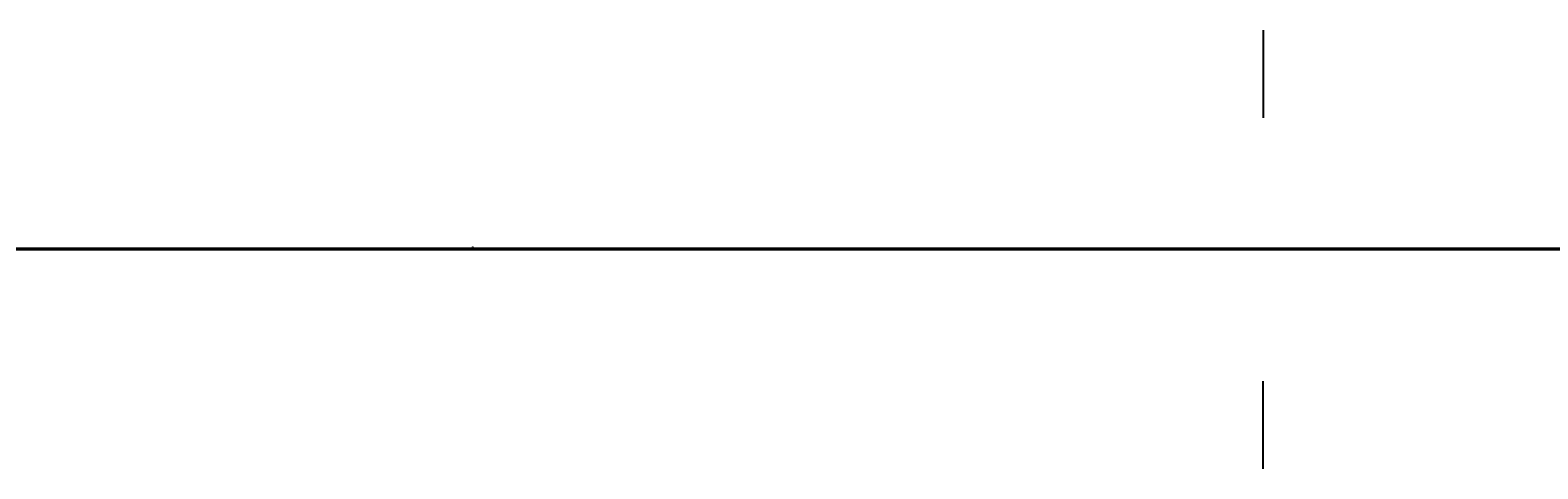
# Model space of a CAD drawing. Header units: millimetres. Extents: x -12354389001 to 271431, y -126469 to 48347.
# Tile 47 of 79: x -12332131633 to -12331556465, y -126412 to 40742. Entities that reach past the tile are written whole.
import ezdxf
from ezdxf.enums import TextEntityAlignment as Align

# ---------------------------------------------------------------- set-up
doc = ezdxf.new("R2010")
doc.units = ezdxf.units.MM
for name, pattern in [('1', [0]), ('4', [5, 3, -2]), ('BGS', [10, 0, 10])]:
    doc.linetypes.add(name, pattern=pattern)
doc.layers.get('0').update_dxf_attribs({"lineweight": 9})
doc.layers.add('00 opisy', color=7, linetype='Continuous', lineweight=25)
doc.layers.add('EBUPP', color=7, linetype='1', lineweight=30)
for name, color, linetype in [('EADOD', 7, 'Continuous'), ('EBTPO', 4, '4'), ('EDZPD', 3, '1'), ('EDZTD', 3, 'Continuous'), ('SDROK', 7, 'Continuous'), ('SDRPK', 7, '1'), ('SZNPM', 7, 'Continuous'), ('SZOPO', 7, 'BGS'), ('SZZPZ', 102, 'Continuous'), ('UCCOA', 6, 'Continuous'), ('UCCOO', 6, 'Continuous'), ('UCCPA', 6, '1'), ('UCCPOR', 6, '1'), ('UCCTO', 6, 'Continuous'), ('UEEOO', 1, 'Continuous'), ('UEEPA', 1, '1'), ('UEEPON', 1, '1'), ('UEETO', 1, 'Continuous'), ('UGGOO', 2, 'Continuous'), ('UGGPOR', 2, '1'), ('UKKOA', 7, 'Continuous'), ('UKKOO', 1, 'Continuous'), ('UKKPA', 1, '1'), ('UKKPB', 1, '1'), ('UKKTO', 1, 'Continuous'), ('UTTOO', 2, 'Continuous'), ('UTTPO', 1, '1'), ('UTTTO', 2, 'Continuous'), ('UWWPA', 5, '1'), ('UWWPO', 5, '4'), ('UWWTO', 5, 'Continuous'), ('WUKOS', 7, 'Continuous'), ('WUKPS', 7, '1'), ('ZAKRES', 2, '1')]:
    doc.layers.add(name, color=color, linetype=linetype)
doc.styles.get("Standard").update_dxf_attribs({"font": 'arial.ttf'})

# ---------------------------------------------------------------- blocks, each defined once
blk = doc.blocks.new('GRO')
blk.add_circle((0, 0), 0.09)
blk = doc.blocks.new('BGB')
for centre, start, end in [((-3.00001, 0.000018), 359.999656, 59.99989), ((3.00001, 0.000018), 120.00011, 180.000344)]:
    blk.add_arc(centre, 3, start, end)
blk = doc.blocks.new('OSM')
blk.add_line((0, 0.5), (0, 1.1667))
blk.add_circle((0, 0), 0.5)
blk = doc.blocks.new('DLI')
blk.add_circle((0, 0), 0.09)
for centre, start, end in [((0, 0.750093), 30.14144, 149.85856), ((-0.713298, 0.231779), 102.145781, 221.858708), ((0.713298, 0.231779), 318.141292, 77.854219), ((-0.440797, -0.606751), 174.149498, 293.852913), ((0.440797, -0.606751), 246.147087, 5.850502)]:
    blk.add_arc(centre, 0.75, start, end)
blk = doc.blocks.new('TRA')
for p, q in [((-5.5, 2.7539), (-5.5, 1.7539)), ((-4.5, 2.7539), (-4.5, 1.7539)), ((4.5, 2.7539), (4.5, 1.7539)), ((5.5, 2.7539), (5.5, 1.7539)), ((-0.5, -2.2461), (-0.5, -3.2461)), ((0.5, -2.2461), (0.5, -3.2461))]:
    blk.add_line(p, q)
blk = doc.blocks.new('DIG')
for p, q in [((-0.6024, 0.1875), (-0.9874, 1.3242)), ((-0.9874, 1.3242), (-0.0078, 0.6309)), ((-0.0078, 0.6309), (0.9542, 1.3483)), ((0.9542, 1.3483), (0.5976, 0.2024)), ((-1.5645, -0.5299), (-0.6024, 0.1875)), ((0.5976, 0.2024), (1.5772, -0.4909)), ((-0.3645, -0.515), (-1.5645, -0.5299)), ((0.0205, -1.6517), (-0.3645, -0.515)), ((0.3772, -0.5058), (0.0205, -1.6517)), ((1.5772, -0.4909), (0.3772, -0.5058))]:
    blk.add_line(p, q)
blk.add_circle((0, 0), 0.09)
blk = doc.blocks.new('WLZ')
blk.add_circle((0, 0), 0.4)
blk = doc.blocks.new('PNN')
for p, q in [((5.2, 0), (4.0686, 1.1314)), ((1.2, 0), (9.2, 0)), ((5.2, 0), (4.0686, -1.1314))]:
    blk.add_line(p, q)
blk = doc.blocks.new('SLS')
blk.add_circle((0, 0), 0.35)
blk = doc.blocks.new('LAT')
for p, q in [((0, 1.2), (0, 2)), ((-2, 0), (-1.2, 0)), ((1.2, 0), (2, 0)), ((0, -1.2), (0, -2))]:
    blk.add_line(p, q)
blk = doc.blocks.new('KRA')
for p, q in [((-0.75, -0.3571), (-0.75, 0.3571)), ((-0.75, 0.3571), (0.75, 0.3571)), ((-0.25, -0.3571), (-0.25, 0.3571)), ((0.25, -0.3571), (0.25, 0.3571)), ((0.75, 0.3571), (0.75, -0.3571)), ((0.75, -0.3571), (-0.75, -0.3571))]:
    blk.add_line(p, q)
blk = doc.blocks.new('HYP')
for p, q in [((0, 1.5), (-0.5303, 0.9697)), ((0, 1.5), (0.5303, 0.9697)), ((0, 0.75), (0, 1.5))]:
    blk.add_line(p, q)
blk.add_circle((0, 0), 0.75)
blk = doc.blocks.new('WSP')
blk.add_circle((0, 0), 0.09)
blk = doc.blocks.new('Wrocławska 82')
at = {"layer": 'EBTPO', "linetype": '1'}
for p, q in [((-295097.48, 33795.14), (-295104.79, 33797.62)), ((-295105.33, 33797.46), (-295106.59, 33793.64)), ((-295109.72, 33793.8), (-295110.41, 33792.07)), ((-295106.83, 33792.95), (-295108.16, 33788.96)), ((-295106.37, 33793.02), (-295102.5, 33791.81)), ((-295108.36, 33788.26), (-295109.88, 33783.96)), ((-295107.95, 33788.32), (-295104.01, 33787.03)), ((-295109.66, 33783.34), (-295105.42, 33782.02)), ((-295104.73, 33781.74), (-295101.84, 33780.77))]:
    blk.add_line(p, q, dxfattribs=at)
at = {"layer": 'EBUPP', "linetype": '1'}
for p, q in [((-295100.14, 34061.73), (-295099.65, 34062.88)), ((-295099.65, 34062.88), (-295098.62, 34062.44)), ((-295098.62, 34062.44), (-295099.11, 34061.29)), ((-295099.11, 34061.29), (-295100.14, 34061.73)), ((-295129.49, 33934.97), (-295102.37, 33928.67)), ((-295102.37, 33928.67), (-295102.31, 33928.93)), ((-295102.31, 33928.93), (-295101.77, 33928.81)), ((-295101.77, 33928.81), (-295103.05, 33923.26)), ((-295103.05, 33923.26), (-295102.01, 33923.02)), ((-295102.01, 33923.02), (-295102.09, 33922.67)), ((-295102.46, 33922.75), (-295109.57, 33892.43)), ((-295102.09, 33922.67), (-295102.46, 33922.75)), ((-295109.57, 33892.43), (-295109.26, 33892.36)), ((-295109.33, 33892.07), (-295110.57, 33892.36)), ((-295109.26, 33892.36), (-295109.33, 33892.07)), ((-295111.96, 33886.41), (-295103.72, 33884.49)), ((-295103.72, 33884.49), (-295105.95, 33874.89)), ((-295105.95, 33874.89), (-295119.63, 33878.08)), ((-295104.53, 33735.35), (-295100.68, 33749)), ((-295100.68, 33749), (-295076.68, 33742.24)), ((-295080.53, 33728.59), (-295104.53, 33735.35))]:
    blk.add_line(p, q, dxfattribs=at)
at = {"layer": 'EDZPD', "linetype": '1'}
for p, q in [((-295131.66, 34101.89), (-295104.48, 34092.34)), ((-295133.89, 34092.47), (-295108.07, 34083.56)), ((-295089.54, 34087.01), (-295104.48, 34092.34)), ((-295085.17, 34075.42), (-295108.07, 34083.56)), ((-295102, 33793.9), (-295059.3, 33871.5)), ((-295114.28, 33750), (-295102, 33793.9)), ((-295071, 33691.65), (-295131, 33690.2)), ((-295099.64, 33686.11), (-295123.67, 33685.15)), ((-295089.38, 33685.95), (-295099.64, 33686.11)), ((-295103.23, 33681.68), (-295095.91, 33682.32)), ((-295103.23, 33681.68), (-295113.92, 33680.63)), ((-295103.23, 33681.68), (-295105.31, 33661.2))]:
    blk.add_line(p, q, dxfattribs=at)
at = {"layer": 'SDRPK', "linetype": '1'}
for p, q in [((-295134.24, 34108.73), (-295104.56, 34098.51)), ((-295104.56, 34098.51), (-295090.71, 34093.87)), ((-295106.14, 34091.23), (-295121.95, 34096.54)), ((-295090.61, 34085.98), (-295106.14, 34091.23)), ((-295110.43, 34086.55), (-295095.98, 34081.33)), ((-295108.12, 34077.6), (-295106.69, 34077.23)), ((-295106.69, 34077.23), (-295107.07, 34075.32)), ((-295107.07, 34075.32), (-295105.73, 34073.13)), ((-295105.73, 34073.13), (-295074.34, 34064.62)), ((-295108.59, 34064.18), (-295107.66, 34064.76)), ((-295107.66, 34064.76), (-295101.2, 34062.64)), ((-295101.2, 34062.64), (-295095.48, 34057.07)), ((-295095.48, 34057.07), (-295101.24, 34037.09)), ((-295107.37, 34036.02), (-295113.99, 34037.88)), ((-295101.24, 34037.09), (-295107.37, 34036.02)), ((-295096.22, 34030.17), (-295114.74, 34034.59)), ((-295105.94, 34016.83), (-295102.84, 34025.87)), ((-295102.84, 34025.87), (-295101.85, 34025.55)), ((-295101.85, 34025.55), (-295104.76, 34016.98)), ((-295104.76, 34016.98), (-295101.8, 34007.85)), ((-295102.96, 34007.47), (-295105.94, 34016.83)), ((-295101.8, 34007.85), (-295102.96, 34007.47)), ((-295099.11, 33893.79), (-295095.85, 33907.41)), ((-295095.35, 33892.89), (-295099.11, 33893.79)), ((-295106.98, 33863.21), (-295118.14, 33856.73)), ((-295106.98, 33863.21), (-295106.48, 33862.33)), ((-295117.9, 33855.84), (-295106.48, 33862.33)), ((-295117.6, 33854.83), (-295106.01, 33861.51)), ((-295106.01, 33861.51), (-295105.6, 33860.82)), ((-295117.08, 33853.94), (-295105.6, 33860.82)), ((-295124.65, 33840.01), (-295108.86, 33835.92)), ((-295108.86, 33835.92), (-295093.12, 33831.93)), ((-295125.65, 33834.18), (-295110.15, 33830.32)), ((-295110.09, 33830.31), (-295109.85, 33830.25)), ((-295099.71, 33808.2), (-295098.71, 33809.65)), ((-295089.19, 33806.12), (-295098.71, 33809.65)), ((-295108.68, 33776.51), (-295108.14, 33776.38)), ((-295101.81, 33764.24), (-295075.55, 33757.42)), ((-295104.76, 33749.23), (-295110.37, 33726.48)), ((-295106.65, 33720.15), (-295102.64, 33733.81)), ((-295132.22, 33693.35), (-295084.23, 33694.43)), ((-295106.19, 33686.37), (-295102.41, 33686.53)), ((-295102.41, 33686.53), (-295088.75, 33685.33)), ((-295116.61, 33685.69), (-295106.19, 33686.37)), ((-295108.11, 33684.06), (-295102.74, 33684.46)), ((-295102.74, 33684.46), (-295094.68, 33683.7)), ((-295118.92, 33683.5), (-295108.11, 33684.06)), ((-295112.77, 33662.68), (-295089.99, 33680.67)), ((-295088.67, 33679.27), (-295111.71, 33661.8))]:
    blk.add_line(p, q, dxfattribs=at)
at = {"layer": 'SDRPK', "linetype": '4'}
for p, q in [((-295099.83, 34090.64), (-295112.64, 34095.53)), ((-295087.17, 34086.96), (-295099.83, 34090.64)), ((-295113.44, 34079.2), (-295108.72, 34078.13)), ((-295108.65, 34078.38), (-295108.8, 34077.8)), ((-295108.08, 34078.23), (-295108.65, 34078.38)), ((-295108.8, 34077.8), (-295108.25, 34077.65)), ((-295108.25, 34077.65), (-295108.22, 34077.78)), ((-295117.06, 34066.31), (-295108.58, 34064.23)), ((-295108.58, 34064.23), (-295113.99, 34037.88)), ((-295094.22, 34025.4), (-295098.79, 34007.87)), ((-295079.83, 34002.79), (-295098.79, 34007.87)), ((-295097.74, 33995.18), (-295096.65, 34000)), ((-295108.83, 33947.18), (-295099.27, 33988.93)), ((-295107.39, 33958.75), (-295107.69, 33957.28)), ((-295107.39, 33958.75), (-295106.3, 33958.53)), ((-295106.3, 33958.53), (-295106.6, 33957.06)), ((-295107.46, 33958.39), (-295106.37, 33958.16)), ((-295107.54, 33958.02), (-295106.45, 33957.79)), ((-295107.61, 33957.65), (-295106.53, 33957.42)), ((-295106.6, 33957.06), (-295107.69, 33957.28)), ((-295124.89, 33940.62), (-295108.83, 33947.18)), ((-295101.65, 33944.88), (-295108.83, 33947.18)), ((-295103.29, 33939.81), (-295101.65, 33944.88)), ((-295101.65, 33944.88), (-295085.21, 33939.42)), ((-295103.29, 33939.81), (-295116.2, 33944.17)), ((-295093.61, 33936.6), (-295103.29, 33939.81)), ((-295101.77, 33928.81), (-295095.74, 33927.41)), ((-295110.14, 33892.25), (-295111.38, 33886.88)), ((-295111.38, 33886.88), (-295103.09, 33884.94)), ((-295103.09, 33884.94), (-295105.51, 33874.93)), ((-295110.61, 33875.26), (-295105.69, 33874.17)), ((-295105.51, 33874.93), (-295105.69, 33874.17)), ((-295106.65, 33870.49), (-295124.06, 33874.71)), ((-295107.24, 33867.94), (-295106.22, 33872.31)), ((-295106.22, 33872.31), (-295102.05, 33871.37)), ((-295124.07, 33871.88), (-295097.3, 33865.62)), ((-295102.05, 33871.37), (-295102.9, 33866.93)), ((-295082.94, 33864.74), (-295102.42, 33869.46)), ((-295097.3, 33865.62), (-295083.47, 33862.47)), ((-295103.61, 33827.73), (-295089.56, 33824.38)), ((-295145.42, 33792.21), (-295099.98, 33821.45)), ((-295100.28, 33818.61), (-295143.52, 33791.47)), ((-295120.29, 33806.06), (-295102.63, 33800.26)), ((-295087.43, 33792.65), (-295122.78, 33804.47)), ((-295102.63, 33800.26), (-295037.1, 33778.58)), ((-295102.08, 33777.8), (-295130.97, 33787.61)), ((-295110.67, 33783.05), (-295087.22, 33775.07)), ((-295085.08, 33771.93), (-295102.08, 33777.8)), ((-295104.53, 33735.35), (-295104.8, 33734.41)), ((-295102.82, 33734.87), (-295104.53, 33735.35)), ((-295104.1, 33735.23), (-295104.37, 33734.29)), ((-295103.68, 33735.11), (-295103.94, 33734.17)), ((-295103.25, 33734.99), (-295103.51, 33734.05)), ((-295102.82, 33734.87), (-295103.09, 33733.93)), ((-295104.8, 33734.41), (-295103.09, 33733.93)), ((-295103.09, 33733.93), (-295082.17, 33728.04))]:
    blk.add_line(p, q, dxfattribs=at)
at = {"layer": 'SDRPK', "linetype": '1'}
for centre in [(-295100.92, 33892.12), (-295101.06, 33891.65)]:
    blk.add_circle(centre, 0.15, dxfattribs=at)
for centre, radius, start, end in [((-295114.4656, 33809.8353), 20.93, 58.75755, 77.26019), ((-295108.5665, 33820.7387), 8.57, 345.7556, 54.66494), ((-295108.4785, 33820.9339), 8.36, 53.10873, 54.38359), ((-295089.5959, 33816.6701), 7.71, 89.733, 222.61366), ((-295077.209, 33817.985), 23.06, 178.39711, 201.18907), ((-295098.318, 33773.7811), 10.16, 165.17896, 249.89762), ((-295098.5938, 33746.0324), 6.95, 72.20704, 145.18891), ((-295098.576, 33746.0581), 6.95, 145.44605, 152.84554), ((-295105.0255, 33725.3628), 5.46, 168.19251, 252.6911)]:
    blk.add_arc(centre, radius, start, end, dxfattribs=at)
at = {"layer": 'SZOPO', "linetype": 'BGS'}
for p, q in [((-295108.24, 34077.82), (-295101.86, 34081.63)), ((-295101.86, 34081.63), (-295062.49, 34067.27)), ((-295111.59, 34030.88), (-295092.25, 34025.7)), ((-295099.02, 33988.87), (-295097.5, 33995.12)), ((-295098.71, 33989.07), (-295094.59, 33988.07)), ((-295115.04, 33781.62), (-295106.91, 33778.91)), ((-295106.91, 33778.91), (-295101.4, 33775.97)), ((-295101.52, 33775.75), (-295097.56, 33774.47)), ((-295097.49, 33774.71), (-295083.76, 33770.45)), ((-295109.35, 33691.13), (-295071.91, 33691.58)), ((-295172.03, 33689.82), (-295109.35, 33691.13)), ((-295102.95, 33689.28), (-295109.58, 33689)), ((-295094.09, 33688.92), (-295102.95, 33689.28)), ((-295115.1, 33682.9), (-295089.3, 33682.82)), ((-295116.28, 33680.11), (-295089.99, 33680.67))]:
    blk.add_line(p, q, dxfattribs=at)
blk.add_arc((-295110.3263, 33688.7407), 0.79, 19.15903, 172.781, dxfattribs=at)
at = {"layer": 'UCCOA'}
for p, q in [((-295115.5379, 33877.8531), (-295109.1539, 33877.8531)), ((-295103.25, 33867.93), (-295102.0846, 33867.5517)), ((-295102.0846, 33867.5517), (-295095.7006, 33867.5517))]:
    blk.add_line(p, q, dxfattribs=at)
at = {"layer": 'UCCPOR', "linetype": '1'}
for p, q in [((-295090.28, 33938.11), (-295167.63, 33966.32)), ((-295091.31, 33937.53), (-295168.77, 33965.78)), ((-295107.55, 33851.64), (-295090.28, 33938.11)), ((-295108.59, 33851), (-295091.31, 33937.53)), ((-295116.98, 33874.63), (-295074.12, 33864.11)), ((-295118.02, 33874.08), (-295074.29, 33863.36)), ((-295057.6, 33837.04), (-295107.55, 33851.64)), ((-295058.35, 33836.32), (-295108.59, 33851)), ((-295071.67, 33770.07), (-295138, 33786.02)), ((-295071.85, 33769.26), (-295137.32, 33785))]:
    blk.add_line(p, q, dxfattribs=at)
at = {"layer": 'UCCTO'}
for p, q in [((-295116.5817, 33874.5708), (-295108.7678, 33872.9516)), ((-295103.25, 33867.93), (-295102.5873, 33866.0133)), ((-295102.5873, 33866.0133), (-295094.6073, 33866.0133))]:
    blk.add_line(p, q, dxfattribs=at)
at = {"layer": 'UEEPON', "linetype": '1'}
for p, q in [((-295115.2, 34097.89), (-295104.06, 34094.31)), ((-295104.06, 34094.31), (-295092.95, 34090.71)), ((-295097.39, 34089.06), (-295092.08, 34087.26)), ((-295111.61, 34085.7), (-295106.86, 34083.9)), ((-295106.86, 34083.9), (-295097.15, 34080.36)), ((-295118.86, 34081.99), (-295092.03, 34072.77)), ((-295097.15, 34080.36), (-295088.63, 34077.32)), ((-295127.15, 34037.03), (-295104.69, 34031.43)), ((-295111.6, 34031.53), (-295100.53, 34028.61)), ((-295104.69, 34031.43), (-295101.96, 34030.75)), ((-295101.96, 34030.75), (-295096.83, 34029.47)), ((-295100.53, 34028.61), (-295098.7, 34028.13)), ((-295098.7, 34028.13), (-295095.3, 34028.05)), ((-295123.97, 33877.96), (-295109.49, 33874.54)), ((-295109.49, 33874.54), (-295106.76, 33873.89)), ((-295106.76, 33873.89), (-295106.34, 33873.8)), ((-295106.34, 33873.8), (-295084.74, 33868.85)), ((-295108.34, 33831.72), (-295106.67, 33838.16)), ((-295106.67, 33838.16), (-295099.2, 33837.69)), ((-295099.2, 33837.69), (-295087.6, 33836.13)), ((-295109.95, 33826.4), (-295108.34, 33831.72)), ((-295123.67, 33829.4), (-295110.38, 33824.96)), ((-295109.95, 33826.4), (-295113.75, 33827.86)), ((-295109.95, 33826.4), (-295110.38, 33824.96)), ((-295109.95, 33826.4), (-295106.4, 33825.03)), ((-295100.85, 33823.05), (-295106.4, 33825.03)), ((-295110.38, 33824.96), (-295111.49, 33821.3)), ((-295110.38, 33824.96), (-295109.92, 33824.8)), ((-295109.92, 33824.8), (-295093.19, 33820.27)), ((-295096.02, 33821.62), (-295100.85, 33823.05)), ((-295111.23, 33779.57), (-295108.83, 33778.79)), ((-295108.83, 33778.79), (-295106.45, 33777.81)), ((-295106.45, 33777.81), (-295104.59, 33776.51)), ((-295104.59, 33776.51), (-295103.08, 33775.17)), ((-295103.08, 33775.17), (-295103.21, 33769.14)), ((-295104.41, 33767.19), (-295104.26, 33766.77)), ((-295104.26, 33766.77), (-295093.48, 33763.94)), ((-295101.25, 33766.55), (-295082.26, 33761.64)), ((-295098.95, 33692.29), (-295094.29, 33692.37)), ((-295117.77, 33691.93), (-295099.33, 33692.26)), ((-295110.11, 33687.9), (-295098.41, 33689.08)), ((-295098.41, 33689.08), (-295090.3, 33688.22)), ((-295110.11, 33687.9), (-295110.27, 33688.64)), ((-295121.11, 33688.3), (-295110.11, 33687.9))]:
    blk.add_line(p, q, dxfattribs=at)
blk.add_arc((-295100.6623, 33769.0314), 2.55, 177.55833, 256.67539, dxfattribs=at)
at = {"layer": 'UEETO'}
blk.add_line((-295098.1805, 33746.8084), (-295089.9291, 33746.8084), dxfattribs=at)
at = {"layer": 'UGGPOR', "linetype": '1'}
for p, q in [((-295115.21, 34094.93), (-295103.77, 34090.95)), ((-295103.77, 34090.95), (-295095.92, 34087.93)), ((-295106.19, 34084.45), (-295110.79, 34086.14)), ((-295102.93, 34083.25), (-295106.19, 34084.45)), ((-295102.14, 34082.97), (-295102.93, 34083.25)), ((-295095.06, 34080.52), (-295102.14, 34082.97))]:
    blk.add_line(p, q, dxfattribs=at)
at = {"layer": 'UKKOA'}
for p, q in [((-295112.2988, 34116.7112), (-295105.98, 34116.7112)), ((-295105.39, 34098.87), (-295104.793, 34100.2101)), ((-295104.793, 34100.2101), (-295098.7999, 34100.2101)), ((-295099.44, 33891.56), (-295101.3515, 33888.9315)), ((-295107.6703, 33888.9315), (-295101.3515, 33888.9315)), ((-295102.58, 33871.08), (-295101.6495, 33871.8895)), ((-295101.6495, 33871.8895), (-295095.5262, 33871.8895)), ((-295114.9918, 33868.8482), (-295108.6729, 33868.8482)), ((-295106.66, 33868.67), (-295108.6729, 33868.8482)), ((-295106.7, 33828.85), (-295105.644, 33829.0287)), ((-295105.644, 33829.0287), (-295099.3252, 33829.0287)), ((-295106.56, 33754.25), (-295106.1236, 33755.093)), ((-295106.1236, 33755.093), (-295100.5214, 33755.093)), ((-295101.3, 33753.1), (-295100.3467, 33754.1742)), ((-295100.3467, 33754.1742), (-295094.4839, 33754.1742)), ((-295097.6801, 33667.6194), (-295091.7522, 33667.6194))]:
    blk.add_line(p, q, dxfattribs=at)
at = {"layer": 'UKKPB', "linetype": '1'}
for p, q in [((-295106.54, 34113.18), (-295115.24, 34116.02)), ((-295106.36, 34106.29), (-295106.36, 34114.61)), ((-295105.49, 34114.34), (-295105.47, 34104.71)), ((-295096.33, 34109.7), (-295106.54, 34113.18)), ((-295106.34, 34099.08), (-295106.36, 34106.29)), ((-295105.47, 34104.71), (-295105.39, 34099.17)), ((-295105.39, 34099.17), (-295105.38, 34098.69)), ((-295107.41, 34094.5), (-295106.34, 34099.08)), ((-295105.38, 34098.69), (-295105.41, 34098.57)), ((-295105.41, 34098.57), (-295111.53, 34074.67)), ((-295112.87, 34075.15), (-295106.94, 34097.78)), ((-295106.94, 34097.78), (-295105.08, 34097.29)), ((-295105.08, 34097.29), (-295111.01, 34074.66)), ((-295108.99, 34088.58), (-295107.41, 34094.5)), ((-295111.33, 34079.39), (-295108.99, 34088.58)), ((-295116.52, 34071.64), (-295097.85, 34067.47)), ((-295097.85, 34067.47), (-295094.25, 34066.67)), ((-295106.99, 33828.93), (-295132.72, 33836.07)), ((-295081.21, 33821.73), (-295106.41, 33828.77)), ((-295108.98, 33775.33), (-295112.03, 33763.19)), ((-295106.82, 33754.11), (-295108.44, 33753.58)), ((-295104.6, 33753.85), (-295106.27, 33754.19)), ((-295102.93, 33753.51), (-295104.6, 33753.85)), ((-295108.44, 33753.58), (-295110.07, 33753.04)), ((-295101.57, 33753.23), (-295102.93, 33753.51)), ((-295110.07, 33753.04), (-295114.41, 33751.62)), ((-295096.33, 33751.94), (-295101.02, 33753)), ((-295114.63, 33751.04), (-295107.89, 33750.71)), ((-295107.89, 33750.71), (-295107.34, 33750.69)), ((-295107.34, 33750.69), (-295093.35, 33750)), ((-295095.35, 33710.97), (-295118.93, 33706.91)), ((-295088.34, 33671.33), (-295111.37, 33671.13)), ((-295130.34, 33669.95), (-295098.84, 33670.27)), ((-295098.84, 33670.27), (-295088.37, 33670.31))]:
    blk.add_line(p, q, dxfattribs=at)
at = {"layer": 'UKKTO'}
for p, q in [((-295117.3386, 34047.7754), (-295108.1101, 34047.7754)), ((-295106.7, 33828.85), (-295106.2313, 33829.1379)), ((-295106.2313, 33829.1379), (-295097.4371, 33829.1379)), ((-295116.4016, 33755.26), (-295107.3903, 33755.26)), ((-295106.56, 33754.25), (-295107.3903, 33755.26)), ((-295101.3274, 33753.0668), (-295100.3204, 33753.0737)), ((-295100.3204, 33753.0737), (-295091.5805, 33753.0737)), ((-295098.5122, 33752.4576), (-295089.5008, 33752.4576)), ((-295118.1473, 33704.6678), (-295109.9502, 33704.6678))]:
    blk.add_line(p, q, dxfattribs=at)
at = {"layer": 'UTTPO', "linetype": '1'}
for p, q in [((-295111.18, 33937.92), (-295083.96, 33931.38)), ((-295089.03, 33923.2), (-295097.95, 33885.31)), ((-295111.48, 33888.46), (-295106.53, 33887.31)), ((-295106.53, 33887.31), (-295105.06, 33886.96)), ((-295105.06, 33886.96), (-295100.99, 33886.02)), ((-295107.85, 33851.52), (-295100.99, 33886.02)), ((-295100.99, 33886.02), (-295097.95, 33885.31)), ((-295075.53, 33842.01), (-295107.85, 33851.52))]:
    blk.add_line(p, q, dxfattribs=at)
at = {"layer": 'UWWPO', "linetype": '1'}
for p, q in [((-295115.81, 33868.73), (-295089.42, 33862.41)), ((-295087.73, 33860.52), (-295114.39, 33866.82)), ((-295100.84, 33757.03), (-295095.16, 33755.67))]:
    blk.add_line(p, q, dxfattribs=at)
at = {"layer": 'WUKPS', "linetype": '1'}
for p, q in [((-295107.62, 33829.28), (-295107.4, 33829.61)), ((-295106.02, 33828.08), (-295105.7, 33828.46)), ((-295104.57, 33826.7), (-295103.59, 33827.6)), ((-295103.31, 33825.15), (-295102.72, 33825.57)), ((-295102.26, 33823.45), (-295101.08, 33824.08)), ((-295101.42, 33821.64), (-295100.97, 33821.81)), ((-295095.98, 33817.82), (-295097.04, 33818.68)), ((-295102.79, 33810.8), (-295100.72, 33818.33)), ((-295101.14, 33816.81), (-295100.22, 33816.56)), ((-295095.5, 33815.89), (-295097.21, 33815.44)), ((-295101.67, 33814.88), (-295100.83, 33814.65)), ((-295102.2, 33812.95), (-295099.54, 33812.22)), ((-295102.73, 33811.02), (-295100.78, 33810.49)), ((-295099.71, 33808.2), (-295102.79, 33810.8)), ((-295114.49, 33809.69), (-295099.08, 33804.48)), ((-295115.15, 33809.27), (-295108.28, 33807.01)), ((-295098.09, 33807.59), (-295097.49, 33809.2)), ((-295099.92, 33808.37), (-295099.33, 33809.06)), ((-295099.62, 33803.28), (-295115.91, 33808.8)), ((-295110.21, 33808.24), (-295110.3, 33807.97)), ((-295089.66, 33804.45), (-295099.71, 33808.2)), ((-295109.26, 33807.92), (-295109.44, 33807.39)), ((-295110.55, 33806.98), (-295110.31, 33807.68)), ((-295108.31, 33807.6), (-295108.4, 33807.34)), ((-295107.36, 33807.28), (-295107.54, 33806.77)), ((-295109.6, 33806.66), (-295109.48, 33807.01)), ((-295108.65, 33806.34), (-295108.41, 33807.05)), ((-295108.28, 33807.01), (-295099.78, 33804.25)), ((-295106.42, 33806.96), (-295106.5, 33806.71)), ((-295105.47, 33806.64), (-295105.64, 33806.15)), ((-295106.76, 33805.69), (-295106.51, 33806.43)), ((-295107.71, 33806.02), (-295107.58, 33806.38)), ((-295104.52, 33806.32), (-295104.6, 33806.08)), ((-295103.58, 33806), (-295103.73, 33805.53)), ((-295105.81, 33805.37), (-295105.68, 33805.75)), ((-295104.86, 33805.05), (-295104.61, 33805.82)), ((-295102.63, 33805.68), (-295102.7, 33805.45)), ((-295101.68, 33805.36), (-295101.83, 33804.91)), ((-295102.97, 33804.41), (-295102.7, 33805.2)), ((-295103.92, 33804.73), (-295103.79, 33805.12)), ((-295100.73, 33805.04), (-295100.81, 33804.82)), ((-295099.78, 33804.72), (-295099.93, 33804.3)), ((-295102.02, 33804.09), (-295101.89, 33804.49)), ((-295101.08, 33803.77), (-295100.8, 33804.58)), ((-295099.08, 33804.48), (-295099.78, 33804.25)), ((-295099.78, 33804.25), (-295099.62, 33803.28)), ((-295100.13, 33803.45), (-295099.99, 33803.86)), ((-295125.25, 33784.76), (-295107.18, 33778.72)), ((-295107.97, 33776.51), (-295127.02, 33781.31)), ((-295109.97, 33779.65), (-295110.37, 33778.43)), ((-295108.07, 33779.01), (-295108.83, 33776.73)), ((-295107.18, 33778.72), (-295105.89, 33773.47)), ((-295106.45, 33775.75), (-295108.24, 33775.31)), ((-295105.97, 33773.8), (-295107.16, 33773.51)), ((-295105.89, 33773.47), (-295101.34, 33772.17)), ((-295104.29, 33773.02), (-295105.96, 33767.21)), ((-295102.37, 33772.47), (-295103.34, 33769.08)), ((-295101.34, 33772.17), (-295068.11, 33762.39)), ((-295100.45, 33771.91), (-295102.59, 33764.68)), ((-295098.53, 33771.34), (-295099.61, 33767.69)), ((-295096.62, 33770.77), (-295098.76, 33763.53)), ((-295071.36, 33756.3), (-295101.45, 33764.24)), ((-295098.58, 33750.53), (-295097.97, 33752.95)), ((-295102.44, 33750), (-295102.91, 33751.47)), ((-295100.5, 33750.51), (-295100.82, 33751.5)), ((-295102.09, 33750), (-295099.62, 33750.79)), ((-295099.62, 33750.79), (-295096.46, 33750)), ((-295103.12, 33749.67), (-295102.09, 33750)), ((-295102.41, 33749.9), (-295102.44, 33750)), ((-295109.42, 33722.13), (-295103.12, 33749.67)), ((-295103.4, 33748.45), (-295104.13, 33748.62)), ((-295103.84, 33746.5), (-295105.35, 33746.85)), ((-295104.29, 33744.55), (-295105.06, 33744.73)), ((-295104.74, 33742.6), (-295106.31, 33742.96)), ((-295105.18, 33740.65), (-295105.98, 33740.83)), ((-295105.63, 33738.7), (-295107.26, 33739.08)), ((-295106.08, 33736.75), (-295106.91, 33736.94)), ((-295106.52, 33734.8), (-295108.22, 33735.19)), ((-295106.97, 33732.85), (-295107.84, 33733.05)), ((-295107.42, 33730.9), (-295109.18, 33731.31)), ((-295107.86, 33728.96), (-295108.76, 33729.16)), ((-295108.31, 33727), (-295110.14, 33727.42)), ((-295108.78, 33725.11), (-295109.67, 33725.32))]:
    blk.add_line(p, q, dxfattribs=at)
for centre in [(-295105.13, 33797.77), (-295097.13, 33795.02), (-295109.57, 33794.15), (-295106.64, 33793.27), (-295110.53, 33791.71), (-295102.02, 33791.67), (-295108.2, 33788.59), (-295103.53, 33786.9), (-295109.94, 33783.59), (-295105.09, 33781.85), (-295101.47, 33780.79)]:
    blk.add_circle(centre, 0.37, dxfattribs=at)
for centre, radius, start, end in [((-295116.3629, 33815.8289), 16.04, 17.79166, 61.98968), ((-295098.4199, 33773.7174), 9.95, 163.70027, 252.27006)]:
    blk.add_arc(centre, radius, start, end, dxfattribs=at)
at = {"layer": 'ZAKRES', "linetype": '1'}
for p, q in [((-295181.58, 34109.08), (-295102.2, 34081.48)), ((-295102.2, 34081.48), (-295051.05, 34063.22)), ((-295071.02, 33691.65), (-295172.22, 33689.55))]:
    blk.add_line(p, q, dxfattribs=at)
at = {"layer": 'EADOD'}
for p in [(-295104.48, 34092.34), (-295108.07, 34083.56)]:
    blk.add_blockref('GRO', p, dxfattribs=at)
at = {"layer": 'SDROK', "rotation": 347.15}
blk.add_blockref('BGB', (-295110.83, 34078.61), dxfattribs=at)
at = {"layer": 'SZNPM'}
blk.add_blockref('OSM', (-295109.85, 33830.25), dxfattribs=at)
at = {"layer": 'SZOPO', "rotation": 342.1100000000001}
blk.add_blockref('BGB', (-295099.58, 33775.12), dxfattribs=at)
at = {"layer": 'SZZPZ'}
for name, p in [('DLI', (-295100.51, 34094.73)), ('TRA', (-295100.75, 34092.41)), ('DLI', (-295103.87, 34079.48)), ('DLI', (-295099.51, 34077.85)), ('TRA', (-295093.9, 34072.73)), ('DLI', (-295100.55, 34073.18)), ('DLI', (-295104.73, 34057.83)), ('TRA', (-295105.27, 34048.59)), ('DLI', (-295108.32, 34041.75)), ('DLI', (-295109.36, 34037.65)), ('DLI', (-295110.51, 34032.02)), ('DLI', (-295096.55, 34017.88)), ('TRA', (-295108.42, 34001.49)), ('TRA', (-295113.42, 33977.39)), ('TRA', (-295095.24, 33919.79)), ('TRA', (-295099.88, 33909.39)), ('TRA', (-295100.86, 33898.83)), ('DLI', (-295095.26, 33882.05)), ('TRA', (-295099.52, 33879.89)), ('TRA', (-295099.77, 33859.86)), ('TRA', (-295112.43, 33847.7)), ('TRA', (-295092.96, 33844.3)), ('DLI', (-295108.6, 33838.48)), ('DLI', (-295099.21, 33836.18)), ('TRA', (-295105.85, 33814.02)), ('DLI', (-295097.44, 33806.87)), ('DLI', (-295110.77, 33806.27)), ('DLI', (-295108.64, 33805.44)), ('DLI', (-295097.52, 33804.76)), ('DLI', (-295098.38, 33802.27)), ('DLI', (-295099.2, 33799.96)), ('TRA', (-295093.81, 33785.1)), ('TRA', (-295096.02, 33765.75)), ('DIG', (-295098.27, 33751.21)), ('TRA', (-295105.49, 33731.46)), ('TRA', (-295106.94, 33725.54)), ('TRA', (-295103.44, 33674.96)), ('TRA', (-295113.66, 33665.59))]:
    blk.add_blockref(name, p, dxfattribs=at)
at = {"layer": 'UCCPA'}
blk.add_blockref('WLZ', (-295103.25, 33867.93), dxfattribs=at)
at = {"layer": 'UEEOO'}
for p, rotation in [((-295112.76, 34098.79), 336.309999), ((-295092.8, 34089.99), 156.659996), ((-295097.57, 34089.23), 160.729996)]:
    blk.add_blockref('PNN', p, dxfattribs=dict(at, rotation=rotation))
at = {"layer": 'UEEPA'}
for p, rotation in [((-295097.57, 34089.23), 25.319993), ((-295096.47, 34029.48), 89.589997), ((-295104.48, 33767.44), 88.92001000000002), ((-295099.16, 33692.44), 89.99999900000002), ((-295110.31, 33688.88), 91.01999199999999)]:
    blk.add_blockref('LAT', p, dxfattribs=dict(at, rotation=rotation))
for p in [(-295097.57, 34089.23), (-295096.55, 34029.38), (-295104.48, 33767.44), (-295099.16, 33692.44), (-295110.31, 33688.88)]:
    blk.add_blockref('SLS', p, dxfattribs=at)
at = {"layer": 'UKKPA'}
for name, p, rotation in [('WLZ', (-295105.39, 34098.87), 270.87), ('KRA', (-295108.63, 33775.79), 79.000007)]:
    blk.add_blockref(name, p, dxfattribs=dict(at, rotation=rotation))
for p in [(-295099.44, 33891.56), (-295102.58, 33871.08), (-295106.66, 33868.67), (-295106.7, 33828.85), (-295106.56, 33754.25), (-295101.3, 33753.1)]:
    blk.add_blockref('WLZ', p, dxfattribs=at)
at = {"layer": 'UWWPA'}
blk.add_blockref('HYP', (-295101.32, 33757.18), dxfattribs=at)
at = {"layer": 'WUKOS'}
for p in [(-295109.7, 34084.26), (-295101.91, 34082.07), (-295099.34, 34077.76), (-295108.75, 34077.59), (-295105.56, 34073.36), (-295105.7, 34072.86), (-295108.8, 34064.03), (-295101.12, 34062.8), (-295098.56, 34062.51), (-295101.35, 34062.41), (-295104.64, 34057.53), (-295108.13, 34041.7), (-295101.36, 34037.21), (-295101.03, 34037.07), (-295107.34, 34036.09), (-295107.31, 34035.82), (-295103.35, 34026.04), (-295105.3, 34017.05), (-295098.6, 34008.01), (-295103.35, 34007.06), (-295097.59, 33995.35), (-295098.99, 33989.13), (-295103.35, 33970.37), (-295107.55, 33958.91), (-295106.39, 33956.95), (-295108.65, 33947.28), (-295101.63, 33945.06), (-295103.37, 33939.65), (-295101.53, 33928.52), (-295103.51, 33884.61), (-295105.85, 33874.54), (-295102.28, 33869.57), (-295107.04, 33863.35), (-295107.04, 33862.99), (-295104.01, 33846.49), (-295108.29, 33838.57), (-295103.56, 33827.7), (-295100.15, 33821.08), (-295100.06, 33818.69), (-295097.32, 33817.89), (-295103.02, 33810.82), (-295098.61, 33809.71), (-295099.75, 33807.89), (-295099.06, 33804.64), (-295099.9, 33804.17), (-295099.7, 33803.08), (-295105.09, 33797.76), (-295097.1, 33794.95), (-295106.56, 33793.22), (-295108.07, 33788.58), (-295109.88, 33783.54), (-295101.4, 33780.78), (-295106.71, 33779.25), (-295108.7, 33775.72), (-295097.37, 33775.11), (-295105.67, 33773.46), (-295106.28, 33766.94), (-295101.67, 33763.88), (-295101.15, 33757.17), (-295096.72, 33752.51), (-295099.66, 33750.5), (-295102.95, 33749.52), (-295104.9, 33749.2), (-295104.74, 33735.37), (-295110.25, 33726.42), (-295109.23, 33722.09), (-295106.74, 33719.95), (-295104.62, 33705.57), (-295099.13, 33692.47), (-295109.49, 33691.73), (-295102.69, 33689.73), (-295102.69, 33686.61), (-295102.73, 33684.6)]:
    blk.add_blockref('WSP', p, dxfattribs=at)
at = {"layer": 'EDZTD', "oblique": 15}
blk.add_text('246/7', height=2.5, dxfattribs=at).set_placement((-295104.89, 33663.67), align=Align.TOP_LEFT)
at = {"layer": 'SDROK', "oblique": 15}
for s, p in [('tryl.', (-295108.64, 33943.31)), ('wyw.', (-295105.24, 33892.47))]:
    blk.add_text(s, height=1.5, dxfattribs=at).set_placement(p)
for s, rotation, p in [('ch.bet.', 346.85, (-295116.27, 33870.9)), ('ch.bruk', 37.15999, (-295099.89, 33671.44))]:
    blk.add_text(s, height=1.5, rotation=rotation, dxfattribs=at).set_placement(p)
at = {"layer": 'SZNPM', "oblique": 15}
blk.add_text('%%U7005', height=1.8, dxfattribs=at).set_placement((-295109.26, 33830.88))
at = {"layer": 'UCCOA', "oblique": 15}
for s, p in [('214.78', (-295115.38, 33878.45)), ('212.08', (-295115.49, 33877.16)), ('214.38', (-295101.92, 33868.15)), ('c', (-295104.34, 33867.49)), ('212.38', (-295102.21, 33866.85))]:
    blk.add_text(s, height=1.8, dxfattribs=at).set_placement(p)
at = {"layer": 'UCCOO', "oblique": 15}
blk.add_text('c.o.', height=1.8, rotation=343.71, dxfattribs=at).set_placement((-295099.19, 33849.46))
at = {"layer": 'UCCTO', "oblique": 15}
for rotation, p in [(80.53767, (-295096.85, 33915.05)), (345.8547, (-295099.85, 33850.29))]:
    blk.add_text('1-1.1/32', height=1.5, rotation=rotation, dxfattribs=at).set_placement(p, align=Align.TOP_LEFT)
blk.add_text('971b-1-3', height=1.5, rotation=348.29356, dxfattribs=at).set_placement((-295116.35, 33875.03))
blk.add_text('971b-1-2', height=1.5, dxfattribs=at).set_placement((-295102.45, 33868.01), align=Align.TOP_LEFT)
at = {"layer": 'UEEOO', "oblique": 15}
for rotation, p in [(346.01, (-295105.14, 34031.37)), (346.71, (-295109.62, 33874.37)), (321.5627, (-295105.47, 33777.02))]:
    blk.add_text('eNA', height=1.8, rotation=rotation, dxfattribs=at).set_placement(p, align=Align.TOP_LEFT)
at = {"layer": 'UEETO', "oblique": 15}
for s, rotation, p in [('1-1.3/75', 344.92377, (-295106.49, 34029.86)), ('1-1.2/60', 345.55204, (-295107.22, 33873.62)), ('1-1.2/64', 272.04541, (-295103.53, 33774.59)), ('1-1.3/52', 345.50825, (-295099.19, 33765.04))]:
    blk.add_text(s, height=1.5, rotation=rotation, dxfattribs=at).set_placement(p, align=Align.TOP_LEFT)
blk.add_text('971b-3-5', height=1.5, dxfattribs=at).set_placement((-295089.39, 33747.31), align=Align.RIGHT)
at = {"layer": 'UGGOO', "oblique": 15}
blk.add_text('gA125', height=1.8, rotation=339.79, dxfattribs=at).set_placement((-295105.4, 34085.07))
at = {"layer": 'UKKOA', "oblique": 15}
for s, p in [('217.35', (-295112.14, 34117.31)), ('216.43', (-295117.2, 34049.78)), ('214.41', (-295101.49, 33872.49)), ('211.61', (-295105.96, 33755.69)), ('211.69', (-295100.19, 33754.77))]:
    blk.add_text(s, height=1.8, dxfattribs=at).set_placement(p)
for s, p in [('214.87', (-295112.13, 34116.64)), ('217.10', (-295104.63, 34102.61)), ('211.42', (-295104.88, 34101.13)), ('k', (-295104.39, 34099.73)), ('211.67', (-295117.35, 34049.23)), ('k', (-295099, 33892.26)), ('212.45', (-295104.33, 33889.94)), ('k', (-295102.88, 33872.61)), ('ndo.', (-295100.88, 33871.97)), ('212.39', (-295111.62, 33869.89)), ('k', (-295106.2, 33869.8)), ('212.82', (-295105.48, 33831.43)), ('210.74', (-295105.6, 33829.98)), ('k', (-295107.34, 33828.05)), ('k', (-295107.53, 33755.32)), ('ndo.', (-295105.47, 33755.26)), ('210.39', (-295100.45, 33754.2)), ('k', (-295102.33, 33753.07))]:
    blk.add_text(s, height=1.8, dxfattribs=at).set_placement(p, align=Align.TOP_LEFT)
for s, p in [('214.65', (-295100.71, 33891.33)), ('214.39', (-295108.03, 33871.25)), ('210.61', (-295091.11, 33670.02))]:
    blk.add_text(s, height=1.8, dxfattribs=at).set_placement(p, align=Align.TOP_RIGHT)
blk.add_text('k', height=1.8, rotation=357.19098, dxfattribs=at).set_placement((-295108.25, 33751.76), align=Align.TOP_LEFT)
at = {"layer": 'UKKOO', "oblique": 15}
for s, rotation, p in [('ks1000', 90.10999, (-295106.37, 34107.23)), ('r stal. 1400', 75.30001, (-295109.52, 34086.49)), ('k300', 347.42, (-295097.91, 34068.71)), ('kA', 18.12999, (-295110.62, 33754.1)), ('kA', 348.44, (-295103.47, 33754.74)), ('ks1000', 0.58001, (-295111.06, 33671.11))]:
    blk.add_text(s, height=1.8, rotation=rotation, dxfattribs=at).set_placement(p, align=Align.TOP_LEFT)
at = {"layer": 'UKKTO', "oblique": 15}
for s, rotation, p in [('1-1.1/104', 348.5115, (-295098.45, 34068.61)), ('1-1.1/118', 344.50951, (-295117.49, 33831.41)), ('1-1.3/70', 19.72227, (-295114.59, 33752.67)), ('1-1.1/122', 349.13594, (-295105.9, 33753.72))]:
    blk.add_text(s, height=1.5, rotation=rotation, dxfattribs=at).set_placement(p, align=Align.TOP_LEFT)
for s, p in [('921d-3-39', (-295117.2, 34049.78)), ('1-1.3/71', (-295108.25, 33751.76)), ('971b-3-6', (-295118.01, 33706.67)), ('1-1.1/139', (-295111.18, 33670.99))]:
    blk.add_text(s, height=1.5, dxfattribs=at).set_placement(p, align=Align.TOP_LEFT)
for s, p in [('971b-1-14', (-295106.1, 33829.64)), ('971b-1-21', (-295100.19, 33753.57))]:
    blk.add_text(s, height=1.5, dxfattribs=at).set_placement(p)
for s, p in [('971b-1-20', (-295106.85, 33755.76)), ('971b-1-22', (-295088.96, 33752.96))]:
    blk.add_text(s, height=1.5, dxfattribs=at).set_placement(p, align=Align.RIGHT)
at = {"layer": 'UTTOO', "oblique": 15}
blk.add_text('tA', height=1.8, rotation=346.89, dxfattribs=at).set_placement((-295106.16, 33887.52))
at = {"layer": 'UTTTO', "oblique": 15}
for s, rotation, p in [('1-1.1/33', 348.552, (-295098.11, 33935.81)), ('1-1.2/26', 350.01419, (-295104.06, 33887.71))]:
    blk.add_text(s, height=1.5, rotation=rotation, dxfattribs=at).set_placement(p, align=Align.TOP_LEFT)
at = {"layer": 'UWWTO', "oblique": 15}
for s, rotation, p in [('1-1.1/78', 346.76788, (-295117.21, 33868.37)), ('1-1.3/7', 345.24012, (-295098.62, 33757.55))]:
    blk.add_text(s, height=1.5, rotation=rotation, dxfattribs=at).set_placement(p, align=Align.TOP_LEFT)
at = {"layer": 'WUKOS', "oblique": 15}
for s, p in [('217.10', (-295112.6, 34108.55)), ('217.27', (-295109.35, 34084.45)), ('216.84', (-295099.28, 34076.56)), ('216.45', (-295112.74, 34076.45)), ('216.44', (-295116.8, 34066.46)), ('216.62', (-295112.82, 34063.1)), ('216.37', (-295098.41, 34062.55)), ('216.56', (-295104.64, 34056.2)), ('216.47', (-295107.82, 34041.8)), ('216.61', (-295113.47, 34038.09)), ('216.53', (-295114.42, 34034.72)), ('215.39', (-295115.8, 34029.64)), ('215.12', (-295107.52, 34025.05)), ('216.05', (-295098.75, 34024.27)), ('215.32', (-295110.53, 34015.89)), ('216.15', (-295098.14, 34008.07)), ('215.05', (-295108.01, 34006.73)), ('215.55', (-295097.37, 33995.48)), ('215.21', (-295103.49, 33987.96)), ('214.53', (-295103.13, 33970.64)), ('214.64', (-295111.45, 33959.13)), ('214.48', (-295106.19, 33957.13)), ('214.61', (-295108.32, 33947.53)), ('214.65', (-295101.33, 33945.37)), ('214.69', (-295107.61, 33938.53)), ('214.76', (-295098.05, 33935.44)), ('214.58', (-295101.76, 33927.33)), ('214.48', (-295103.2, 33884.87)), ('214.51', (-295105.32, 33874.81)), ('214.42', (-295101.79, 33869.71)), ('214.08', (-295103.66, 33846.9)), ('213.24', (-295107.8, 33839.02)), ('212.82', (-295103.4, 33827.93)), ('213.26', (-295106.98, 33810.93)), ('212.91', (-295104.32, 33798.02)), ('213.01', (-295113.2, 33796.54)), ('212.91', (-295097.36, 33793.54)), ('212.83', (-295106.03, 33793.53)), ('212.81', (-295107.62, 33789)), ('212.80', (-295109.31, 33783.87)), ('212.79', (-295100.71, 33781.44)), ('212.75', (-295106.43, 33779.5)), ('211.42', (-295112.82, 33775.45)), ('212.81', (-295097.09, 33775.23)), ('212.20', (-295105.46, 33773.7)), ('211.60', (-295109.92, 33765.66)), ('211.68', (-295105.51, 33762.85)), ('211.68', (-295100.58, 33757.44)), ('211.55', (-295114.11, 33751.64)), ('212.20', (-295108.72, 33735.47)), ('212.13', (-295109.15, 33722.23)), ('212.21', (-295106.66, 33719)), ('212.06', (-295104.05, 33705.9)), ('212.23', (-295098.72, 33692.84)), ('212.14', (-295108.84, 33691.81)), ('211.21', (-295102.44, 33689.73)), ('211.15', (-295102.42, 33686.85)), ('211.15', (-295115.31, 33686.12)), ('211.12', (-295102.48, 33684.7)), ('211.10', (-295115.29, 33684.1)), ('210.96', (-295114.42, 33680.47))]:
    blk.add_text(s, height=1.8, dxfattribs=at).set_placement(p)
for s, rotation, p in [('217.26', 342.91, (-295101.66, 34082.1)), ('216.74', 344.99, (-295105.26, 34073.32)), ('216.54', 344.99, (-295105.89, 34071.92)), ('216.44', 342.02, (-295104.74, 34064.17)), ('216.56', 342.67, (-295105.54, 34062.68)), ('216.46', 75.53, (-295096.73, 34053.23)), ('216.48', 74.12, (-295101.26, 34037.45)), ('216.28', 74.12, (-295100.19, 34036.83)), ('216.53', 9.39, (-295107.14, 34036.24)), ('216.41', 9.39, (-295107.14, 34035.04)), ('214.82', 77.96999, (-295096.92, 33903.53)), ('214.49', 30.23, (-295110.63, 33861.17)), ('214.19', 29.62001, (-295110.07, 33860.36)), ('214.35', 28.52999, (-295116.7, 33853.05)), ('212.71', 71.76001, (-295097.41, 33818.1)), ('212.84', 28.82, (-295103.66, 33819.45)), ('212.82', 31.65999, (-295103.54, 33816.82)), ('212.76', 339.91, (-295098.37, 33809.68)), ('213.29', 341.5, (-295100.18, 33807.04)), ('213.09', 338.8, (-295102.9, 33806.31)), ('212.78', 342.65, (-295099.58, 33803.5)), ('213.22', 346.8, (-295103.94, 33803.23)), ('211.84', 254.67, (-295105.77, 33749.49)), ('212.24', 259.53, (-295103.01, 33749.38)), ('212.01', 253.82, (-295109.16, 33730.21))]:
    blk.add_text(s, height=1.8, rotation=rotation, dxfattribs=at).set_placement(p)

msp = doc.modelspace()

# ---------------------------------------------------------------- block references
at = {"layer": '00 opisy', "color": 7, "ltscale": 0.5, "xscale": 41788.44072896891, "zscale": 41788.44072896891}
msp.add_blockref('Wrocławska 82', (72579.819, -76527.721), dxfattribs=at)

doc.saveas('drawing.dxf')
